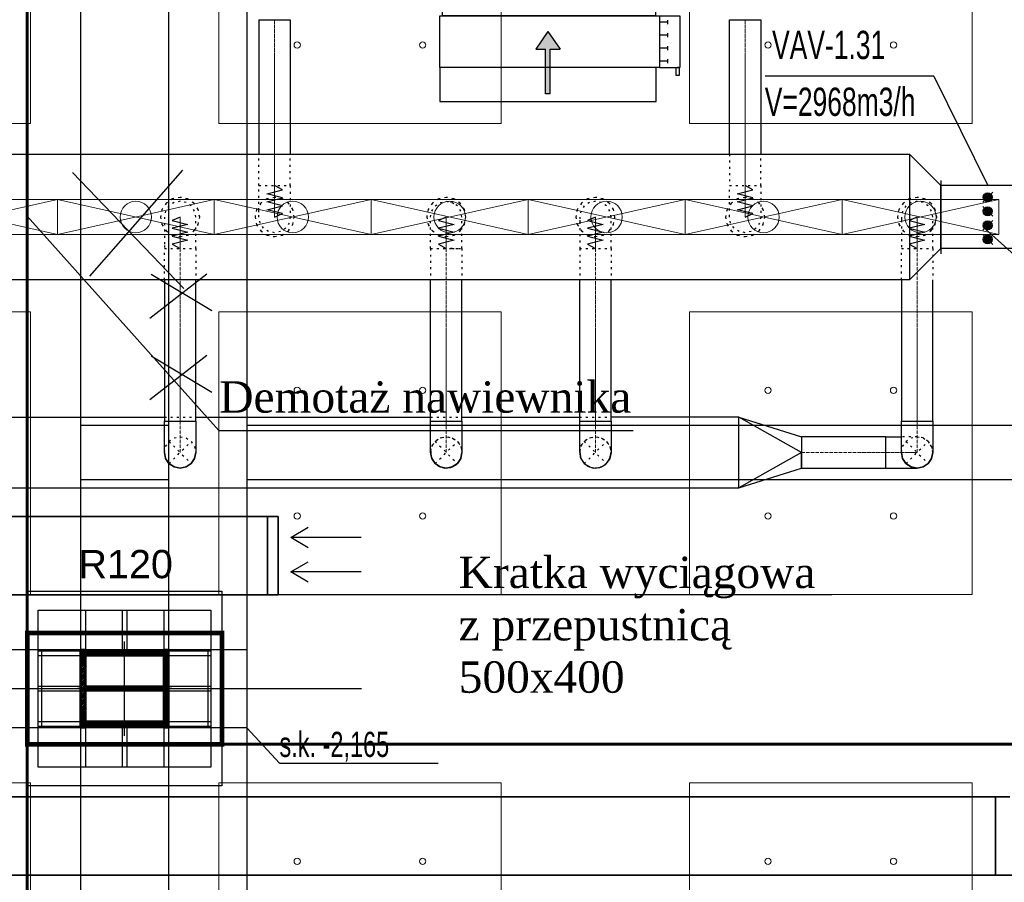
# Model space of a CAD drawing. Header units: centimetres. Extents: x -228435 to 46820, y -89367 to 152985.
# Tile 132 of 256: x -47208 to -40934, y 39766 to 45261. Entities that reach past the tile are written whole.
import ezdxf

# ---------------------------------------------------------------- set-up
doc = ezdxf.new("R2010")
doc.units = ezdxf.units.CM
doc.header["$LTSCALE"] = 50
doc.header["$PDMODE"] = 35
doc.header["$PDSIZE"] = 0.1
for name, pattern in [('CADVENT_CENTERLINE', [9.9, 7.4, -1, 0.5, -1]), ('CADVENT_HIDDEN', [0.8, 0.25, -0.55]), ('Kondygnacja  -0_5$0$HIDDEN', [9.525, 6.35, -3.175]), ('Kondygnacja  -0_5$0$HIDDEN2', [4.7625, 3.175, -1.5875]), ('Osie rzutów$0$DASHDOT2', [12.7, 6.35, -3.175, 0, -3.175])]:
    doc.linetypes.add(name, pattern=pattern)
doc.layers.get('0').update_dxf_attribs({"color": 8})
doc.layers.get('DEFPOINTS').update_dxf_attribs({"color": 8})
for name, color, linetype in [('01-103-Went PP_poziom-0_5$0$L_Nawiew', 250, 'Continuous'), ('bgde-nawiewDETAILS', 1, 'Continuous'), ('bgde-nawiewEXP', 250, 'Continuous'), ('bgde-nawiewHIDDEN', 250, 'Continuous'), ('bgde-wywiewSOL', 5, 'Continuous'), ('bgde_redukcja', 250, 'Continuous'), ('bgde_VAV', 7, 'Continuous'), ('IS_zmiany 2024', 3, 'Continuous'), ('Kondygnacja  -0_5$0$ARCH_GK', 8, 'Continuous'), ('Kondygnacja  -0_5$0$ARCH_INFO_ODPORNOŚĆ OGNIOWA', 8, 'Continuous'), ('Kondygnacja  -0_5$0$ARCH_KONSTR_POWYŻEJ RZUTU', 8, 'Kondygnacja  -0_5$0$HIDDEN'), ('Kondygnacja  -0_5$0$ARCH_KONSTR_POWYŻEJ RZUTU_IST', 8, 'Kondygnacja  -0_5$0$HIDDEN2'), ('Kondygnacja  -0_5$0$ARCH_KONSTRUKCJA_NIEWIDOCZNA', 8, 'Continuous'), ('Kondygnacja  -0_5$0$ARCH_OKŁADZINA', 8, 'Continuous'), ('Kondygnacja  -0_5$0$ARCH_SŁUPY', 8, 'Continuous'), ('Osie rzutów$0$ARCH_INFO_OSIE_IST', 8, 'Osie rzutów$0$DASHDOT2'), ('Osie rzutów$0$ARCH_INFO_OSIE_OPISY_IST', 8, 'Continuous')]:
    doc.layers.add(name, color=color, linetype=linetype)
for name, color, linetype, lineweight in [('bgde-nawiewCEN', 7, 'Continuous', 13), ('bgde_nawiewnik', 11, 'Continuous', 5), ('Kondygnacja  -0_5$0$ARCH_INFO_WYMIARY', 8, 'Continuous', 9), ('SU Lampy kwadratowe  -05$0$ARCH_SUFITY_PODWIESZANE', 8, 'Continuous', 9)]:
    doc.layers.add(name, color=color, linetype=linetype, lineweight=lineweight)
doc.styles.add('Kondygnacja  -0_5$0$Arial', font='ARIAL.TTF')
doc.styles.add('Kondygnacja  -0_5$0$BIKTS', font='bikromsw.shx', dxfattribs={"width": 0.8})
doc.styles.add('Kondygnacja  -0_5$0$Romans', font='Romans.shx', dxfattribs={"width": 0.7})
doc.dimstyles.new('Kondygnacja  -0_5$0$Wymiary 1-100', dxfattribs={"dimtxt": 12, "dimasz": 10, "dimexe": 5, "dimexo": 0, "dimgap": 4, "dimtad": 1, "dimrnd": 0.5, "dimzin": 12, "dimdsep": 46, "dimtxsty": 'Kondygnacja  -0_5$0$Romans', "dimblk": 'Kondygnacja  -0_5$0$_Oblique', "dimcen": 10, "dimdle": 10, "dimclrt": 55, "dimazin": 0, "dimtfac": 1, "dimtmove": 1, "dimatfit": 3, "dimfxl": 8, "dimfxlon": 1, "dimtolj": 1, "dimtzin": 0, "dimarcsym": 0})
pattern_1 = [(45, (-1133.3117, -3177.9858), (-0.6735192, 0.6735192), [])]

# ---------------------------------------------------------------- blocks, each defined once
blk = doc.blocks.new('Osie rzutów')
at = {"layer": 'Osie rzutów$0$ARCH_INFO_OSIE_IST', "ltscale": 10}
for p, q in [((7460, 12510), (7460, 4623.26)), ((7460, 8570), (7460, 8630)), ((4436.04, 8600), (15156.54, 8600)), ((7490, 8600), (7430, 8600))]:
    blk.add_line(p, q, dxfattribs=at)
blk = doc.blocks.new('SU Lampy kwadratowe  -05$0$moduł sufitu')
at = {"layer": 'SU Lampy kwadratowe  -05$0$ARCH_SUFITY_PODWIESZANE'}
for points in [[(60, -60), (240, -60), (240, -240), (60, -240)], [(360, -60), (540, -60), (540, -240), (360, -240)], [(60, -360), (240, -360), (240, -540), (60, -540)], [(360, -360), (540, -360), (540, -540), (360, -540)]]:
    blk.add_lwpolyline(points, close=True, dxfattribs=at)
for centre in [(110, -110), (190, -110), (410, -110), (490, -110), (110, -190), (190, -190), (410, -190), (490, -190), (110, -410), (190, -410), (410, -410), (490, -410), (110, -490), (190, -490), (410, -490), (490, -490)]:
    blk.add_circle(centre, 2, dxfattribs=at)
blk = doc.blocks.new('SU Lampy kwadratowe  -05')
at = {"layer": 'SU Lampy kwadratowe  -05$0$ARCH_SUFITY_PODWIESZANE'}
for p in [(6860, 9200), (7460, 9200), (6860, 8600), (7460, 8600)]:
    blk.add_blockref('SU Lampy kwadratowe  -05$0$moduł sufitu', p, dxfattribs=at)
blk = doc.blocks.new('Kondygnacja  -0_5$0$_Oblique')
at = {"color": 0, "linetype": 'ByBlock', "lineweight": -2}
blk.add_line((-0.5, -0.5), (0.5, 0.5), dxfattribs=at)
blk = doc.blocks.new('*D148')
at = {"layer": 'DEFPOINTS', "color": 0}
for p in [(-59190, 47690), (5862.4, 47690), (6190, 43700)]:
    blk.add_point(p, dxfattribs=at)
at = {"layer": 'Kondygnacja  -0_5$0$ARCH_INFO_WYMIARY', "color": 0, "lineweight": -2}
for p, q in [((5854.4, 47690), (5867.4, 47690)), ((5862.4, 43690), (5862.4, 47700)), ((5870.4, 43700), (5857.4, 43700))]:
    blk.add_line(p, q, dxfattribs=at)
at = {"layer": 'Kondygnacja  -0_5$0$ARCH_INFO_WYMIARY', "color": 0, "lineweight": -2, "xscale": 10, "yscale": 10, "zscale": 10}
for p, rotation in [((5862.4, 47690), 90), ((5862.4, 43700), 270)]:
    blk.add_blockref('Kondygnacja  -0_5$0$_Oblique', p, dxfattribs=dict(at, rotation=rotation))
at = {"layer": 'Kondygnacja  -0_5$0$ARCH_INFO_WYMIARY', "color": 55, "insert": (5852.4, 45695), "char_height": 12, "attachment_point": 5, "rotation": 90, "style": 'Kondygnacja  -0_5$0$Romans'}
blk.add_mtext('\\A1;3990', dxfattribs=at)
blk = doc.blocks.new('Kondygnacja  -0_5$0$słup_prostokąt')
at = {"layer": 'Kondygnacja  -0_5$0$ARCH_SŁUPY', "lineweight": 40}
h = blk.add_hatch(dxfattribs=at)
h.set_pattern_fill('ANSI31', color=256, scale=0.3, style=0)
h.set_pattern_definition(pattern_1)
h.paths.add_polyline_path([(36, 34), (39, 34), (39, 84), (36, 84)])
h = blk.add_hatch(dxfattribs=at)
h.set_pattern_fill('ANSI31', color=256, scale=0.3, style=0)
h.set_pattern_definition(pattern_1)
h.paths.add_polyline_path([(89, 80), (89, 83), (39, 83), (39, 80)])
h = blk.add_hatch(dxfattribs=at)
h.set_pattern_fill('ANSI31', color=256, scale=0.3, style=0)
h.set_pattern_definition(pattern_1)
h.paths.add_polyline_path([(89, 34), (92, 34), (92, 84), (89, 84)])
h = blk.add_hatch(dxfattribs=at)
h.set_pattern_fill('ANSI31', color=256, scale=0.3, style=0)
h.set_pattern_definition(pattern_1)
h.paths.add_polyline_path([(89, 57.5), (89, 60.5), (39, 60.5), (39, 57.5)])
h = blk.add_hatch(dxfattribs=at)
h.set_pattern_fill('ANSI31', color=256, scale=0.3, style=0)
h.set_pattern_definition(pattern_1)
h.paths.add_polyline_path([(89, 35), (89, 38), (39, 38), (39, 35)])
at = {"layer": 'Kondygnacja  -0_5$0$ARCH_KONSTRUKCJA_NIEWIDOCZNA'}
blk.add_lwpolyline([(119, 109), (119, 9), (9, 9), (9, 109)], close=True, dxfattribs=at)
for points in [[(36, 109), (36, 84)], [(39, 109), (39, 84)], [(62.5, 109), (62.5, 83)], [(65.5, 109), (65.5, 83)], [(89, 109), (89, 84)], [(92, 109), (92, 84)], [(9, 83), (36, 83)], [(92, 83), (119, 83)], [(9, 80), (36, 80)], [(92, 80), (119, 80)], [(9, 60.5), (36, 60.5)], [(9, 57.5), (36, 57.5)], [(92, 60.5), (119, 60.5)], [(92, 57.5), (119, 57.5)], [(9, 38), (36, 38)], [(92, 38), (119, 38)], [(9, 35), (36, 35)], [(36, 34), (36, 9)], [(39, 34), (39, 9)], [(62.5, 35), (62.5, 9)], [(65.49, 35), (65.49, 9)], [(89, 34), (89, 9)], [(92, 35), (119, 35)], [(92, 34), (92, 9)]]:
    blk.add_lwpolyline(points, dxfattribs=at)
at = {"layer": 'Kondygnacja  -0_5$0$ARCH_OKŁADZINA'}
blk.add_lwpolyline([(2, 121), (126, 121), (126, -3), (2, -3)], close=True, dxfattribs=at)
at = {"layer": 'Kondygnacja  -0_5$0$ARCH_SŁUPY', "lineweight": 40}
for p, q in [((39, 60.5), (89, 60.5)), ((89, 57.5), (39, 57.5))]:
    blk.add_line(p, q, dxfattribs=at)
at = {"layer": 'Kondygnacja  -0_5$0$ARCH_SŁUPY', "lineweight": 30, "const_width": 3}
blk.add_lwpolyline([(2, 94.5), (126, 94.5), (126, 23.5), (2, 23.5)], close=True, dxfattribs=at)
at = {"layer": 'Kondygnacja  -0_5$0$ARCH_SŁUPY', "lineweight": 40}
for points in [[(36, 84), (39, 84), (39, 34), (36, 34)], [(89, 84), (92, 84), (92, 34), (89, 34)]]:
    blk.add_lwpolyline(points, close=True, dxfattribs=at)
for points in [[(89, 83), (39, 83)], [(39, 80), (89, 80)], [(89, 38), (39, 38)], [(39, 35), (89, 35)]]:
    blk.add_lwpolyline(points, dxfattribs=at)
blk = doc.blocks.new('Kondygnacja  -0_5$0$konstrukcja istniejąca -0.5')
at = {"layer": 'Kondygnacja  -0_5$0$ARCH_KONSTR_POWYŻEJ RZUTU_IST', "ltscale": 10}
for p, q in [((7432, 9775), (7432, 8625)), ((7432, 8575), (7432, 7425))]:
    blk.add_line(p, q, dxfattribs=at)
for points in [[(7488, 9775), (7488, 8625)], [(7538, 9775), (7538, 8625)], [(7538, 8575), (7382, 8575), (7382, 8625), (7538, 8625), (7538, 8575)], [(7488, 8575), (7488, 7425)], [(7538, 8575), (7538, 7425)]]:
    blk.add_lwpolyline(points, dxfattribs=at)
at = {"layer": 'Kondygnacja  -0_5$0$ARCH_KONSTR_POWYŻEJ RZUTU_IST', "ltscale": 10, "elevation": 0}
for points in [[(7432, 8767.89), (7488, 8767.89)], [(7538, 8767.89), (8582, 8767.89)], [(7488, 8732.89), (7432, 8732.89)], [(8582, 8732.89), (7538, 8732.89)], [(7407, 8625), (7407, 8575)], [(7513, 8625), (7513, 8575)]]:
    blk.add_lwpolyline(points, dxfattribs=at)
at = {"layer": 'Kondygnacja  -0_5$0$ARCH_KONSTR_POWYŻEJ RZUTU_IST'}
blk.add_lwpolyline([(7538, 8575), (7558.68, 8552.53), (7659.84, 8552.53)], dxfattribs=at)
at = {"layer": 'Kondygnacja  -0_5$0$ARCH_KONSTR_POWYŻEJ RZUTU_IST', "style": 'Kondygnacja  -0_5$0$BIKTS', "width": 0.7}
blk.add_text('s.k. -2,165', height=16, dxfattribs=at).set_placement((7558.68, 8556.46))
blk = doc.blocks.new('blok')
at = {"layer": 'bgde_VAV', "color": 3, "linetype": 'Continuous', "lineweight": -2}
for p, q in [((-54400.4, 33775), (-54434.2, 33775)), ((-53950.4, 33775), (-54400.4, 33775)), ((-53966.7, 33775), (-54000.4, 33775)), ((-54434.2, 33225), (-54400.4, 33225)), ((-54400.4, 33225), (-54000.4, 33225)), ((-54000.4, 33225), (-53966.7, 33225))]:
    blk.add_line(p, q, dxfattribs=at)
at = {"layer": 'bgde_VAV', "color": 3, "linetype": 'ByBlock', "lineweight": -2}
for p, q in [((-54400.4, 33775), (-54400.4, 33225)), ((-54000.4, 33775), (-54000.4, 33225))]:
    blk.add_line(p, q, dxfattribs=at)
at = {"layer": 'bgde_VAV', "color": 3, "linetype": 'Continuous', "lineweight": -3}
for p, q in [((-54294.7, 33492.5), (-54357.9, 33555.7)), ((-54326.3, 33524.1), (-54354.9, 33524.1)), ((-54326.3, 33524.1), (-54353.5, 33533)), ((-54326.3, 33524.1), (-54353.5, 33515.3)), ((-54326.3, 33524.1), (-54349.5, 33540.9)), ((-54326.3, 33524.1), (-54349.5, 33507.3)), ((-54326.3, 33524.1), (-54343.1, 33547.3)), ((-54326.3, 33524.1), (-54343.1, 33501)), ((-54326.3, 33524.1), (-54335.1, 33551.3)), ((-54326.3, 33524.1), (-54335.1, 33496.9)), ((-54326.3, 33524.1), (-54326.3, 33552.7)), ((-54326.3, 33524.1), (-54317.5, 33551.3)), ((-54326.3, 33524.1), (-54309.5, 33547.3)), ((-54326.3, 33524.1), (-54303.2, 33540.9)), ((-54326.3, 33524.1), (-54299.1, 33533)), ((-54326.3, 33524.1), (-54299.1, 33515.3)), ((-54326.3, 33524.1), (-54303.2, 33507.3)), ((-54326.3, 33524.1), (-54309.5, 33501)), ((-54326.3, 33524.1), (-54317.5, 33496.9)), ((-54326.3, 33524.1), (-54326.3, 33495.5)), ((-54326.3, 33524.1), (-54297.7, 33524.1)), ((-54205.3, 33555.7), (-54268.5, 33492.5)), ((-54236.9, 33524.1), (-54265.5, 33524.1)), ((-54236.9, 33524.1), (-54264.1, 33533)), ((-54236.9, 33524.1), (-54264.1, 33515.3)), ((-54236.9, 33524.1), (-54260, 33540.9)), ((-54236.9, 33524.1), (-54260, 33507.3)), ((-54236.9, 33524.1), (-54253.7, 33547.3)), ((-54236.9, 33524.1), (-54253.7, 33501)), ((-54236.9, 33524.1), (-54245.7, 33551.3)), ((-54236.9, 33524.1), (-54245.7, 33496.9)), ((-54236.9, 33524.1), (-54236.9, 33552.7)), ((-54236.9, 33524.1), (-54228.1, 33551.3)), ((-54236.9, 33524.1), (-54220.1, 33547.3)), ((-54236.9, 33524.1), (-54213.8, 33540.9)), ((-54236.9, 33524.1), (-54209.7, 33533)), ((-54236.9, 33524.1), (-54209.7, 33515.3)), ((-54236.9, 33524.1), (-54213.8, 33507.3)), ((-54236.9, 33524.1), (-54220.1, 33501)), ((-54236.9, 33524.1), (-54228.1, 33496.9)), ((-54236.9, 33524.1), (-54236.9, 33495.5)), ((-54236.9, 33524.1), (-54208.3, 33524.1)), ((-54115.9, 33492.5), (-54179.1, 33555.7)), ((-54147.5, 33524.1), (-54176.1, 33524.1)), ((-54147.5, 33524.1), (-54174.7, 33533)), ((-54147.5, 33524.1), (-54174.7, 33515.3)), ((-54147.5, 33524.1), (-54170.6, 33540.9)), ((-54147.5, 33524.1), (-54170.6, 33507.3)), ((-54147.5, 33524.1), (-54164.3, 33547.3)), ((-54147.5, 33524.1), (-54164.3, 33501)), ((-54147.5, 33524.1), (-54156.3, 33551.3)), ((-54147.5, 33524.1), (-54156.3, 33496.9)), ((-54147.5, 33524.1), (-54147.5, 33552.7)), ((-54147.5, 33524.1), (-54138.7, 33551.3)), ((-54147.5, 33524.1), (-54130.7, 33547.3)), ((-54147.5, 33524.1), (-54124.3, 33540.9)), ((-54147.5, 33524.1), (-54120.3, 33533)), ((-54147.5, 33524.1), (-54120.3, 33515.3)), ((-54147.5, 33524.1), (-54124.3, 33507.3)), ((-54147.5, 33524.1), (-54130.7, 33501)), ((-54147.5, 33524.1), (-54138.7, 33496.9)), ((-54147.5, 33524.1), (-54147.5, 33495.5)), ((-54147.5, 33524.1), (-54118.9, 33524.1)), ((-54026.5, 33555.7), (-54089.7, 33492.5)), ((-54058.1, 33524.1), (-54086.7, 33524.1)), ((-54058.1, 33524.1), (-54085.3, 33533)), ((-54058.1, 33524.1), (-54085.3, 33515.3)), ((-54058.1, 33524.1), (-54081.2, 33540.9)), ((-54058.1, 33524.1), (-54081.2, 33507.3)), ((-54058.1, 33524.1), (-54074.9, 33547.3)), ((-54058.1, 33524.1), (-54074.9, 33501)), ((-54058.1, 33524.1), (-54066.9, 33551.3)), ((-54058.1, 33524.1), (-54066.9, 33496.9)), ((-54058.1, 33524.1), (-54058.1, 33552.7)), ((-54058.1, 33524.1), (-54049.2, 33551.3)), ((-54058.1, 33524.1), (-54041.3, 33547.3)), ((-54058.1, 33524.1), (-54034.9, 33540.9)), ((-54058.1, 33524.1), (-54030.9, 33533)), ((-54058.1, 33524.1), (-54030.9, 33515.3)), ((-54058.1, 33524.1), (-54034.9, 33507.3)), ((-54058.1, 33524.1), (-54041.3, 33501)), ((-54058.1, 33524.1), (-54049.2, 33496.9)), ((-54058.1, 33524.1), (-54058.1, 33495.5)), ((-54058.1, 33524.1), (-54029.5, 33524.1))]:
    blk.add_line(p, q, dxfattribs=at)
for centre in [(-54326.3, 33524.1), (-54236.9, 33524.1), (-54147.5, 33524.1), (-54058.1, 33524.1)]:
    blk.add_ellipse(centre, major_axis=(0, 28.6), ratio=1, start_param=-1.570796, end_param=4.712389, dxfattribs=at)
blk = doc.blocks.new('A$C066D7839')
at = {"layer": 'bgde_nawiewnik'}
for p, q in [((-50, -11.15), (-50, 11.15)), ((-50, 11.15), (50, 11.15)), ((-50, -11.15), (50, 11.15)), ((50, -11.15), (-50, 11.15)), ((50, 11.15), (50, -11.15)), ((50, -11.15), (-50, -11.15))]:
    blk.add_line(p, q, dxfattribs=at)
blk.add_circle((0, 0), 10, dxfattribs=at)
blk = doc.blocks.new('A$C5B3E7367')
at = {"layer": '01-103-Went PP_poziom-0_5$0$L_Nawiew'}
h = blk.add_hatch(color=256, dxfattribs=at)
h.paths.add_polyline_path([(215, 704), (215, 674), (331.7, 674), (331.7, 612.1), (445.9, 689), (331.7, 765.9), (331.7, 704)])
h.paths.add_polyline_path([(48.3, 704), (48.3, 674), (215, 674), (215, 704)])
for p, q in [((215, 1525), (165, 1525)), ((165, 1525), (165, 1505)), ((215, 1400), (215, 1530)), ((545, 1530), (215, 1530)), ((215, 1530), (215, 1515)), ((545, 1400), (545, 1530)), ((165, 1505), (215, 1505)), ((243.8, 1452), (268.8, 1452)), ((256.2, 1452), (256.2, 1400)), ((326.2, 1452), (351.2, 1452)), ((338.8, 1452), (338.8, 1400)), ((408.8, 1452), (433.8, 1452)), ((421.2, 1452), (421.2, 1400)), ((491.2, 1452), (516.2, 1452)), ((503.8, 1452), (503.8, 1400)), ((545, 1400), (215, 1400)), ((215, 1400), (215, 1378)), ((545, 0), (545, 1400)), ((0, 1378), (215, 1378)), ((0, 0), (0, 1378)), ((215, 1378), (215, 0)), ((445.9, 689), (331.7, 765.9)), ((331.7, 704), (331.7, 765.9)), ((48.3, 704), (331.7, 704)), ((48.3, 704), (48.3, 674)), ((48.3, 674), (331.7, 674)), ((445.9, 689), (331.7, 612.1)), ((331.7, 612.1), (331.7, 674)), ((215, 0), (0, 0)), ((215, 0), (545, 0))]:
    blk.add_line(p, q, dxfattribs=at)
blk = doc.blocks.new('A$C53CA46B8')
at = {"layer": 'bgde-wywiewSOL'}
for p, q in [((112.9, 511.1), (-162.1, 511.1)), ((-137.1, 481.1), (-137.1, 511.1)), ((87.9, 481.1), (87.9, 511.1)), ((200.4, 481.1), (-249.6, 481.1)), ((-249.6, 481.1), (-249.6, -878.9)), ((200.4, 481.1), (200.4, -878.9)), ((200.4, -878.9), (-249.6, -878.9)), ((112.9, -908.9), (-162.1, -908.9)), ((-137.1, -878.9), (-137.1, -908.9)), ((87.9, -878.9), (87.9, -908.9))]:
    blk.add_line(p, q, dxfattribs=at)
at = {"layer": '01-103-Went PP_poziom-0_5$0$L_Nawiew'}
blk.add_blockref('A$C5B3E7367', (-794.6, -893.9), dxfattribs=at)

msp = doc.modelspace()

# ---------------------------------------------------------------- linework, layer by layer
at = {"layer": 'bgde-nawiewCEN', "linetype": 'CADVENT_CENTERLINE', "ltscale": 0.06}
for p, q in [((-45583.864, 45260.826), (-45583.864, 44203.959)), ((-42585.602, 45260.826), (-42585.602, 44203.959)), ((-45583.864, 44203.959), (-45583.864, 44185.263)), ((-45583.864, 44185.263), (-45583.864, 44134.152)), ((-42585.602, 44203.959), (-42585.602, 44185.263)), ((-42585.602, 44185.263), (-42585.602, 44134.152)), ((-45583.864, 44134.152), (-45583.864, 44106.359)), ((-42585.602, 44134.152), (-42585.602, 44106.359)), ((-45583.864, 44106.359), (-45583.864, 44082.833)), ((-45583.864, 44082.833), (-45583.864, 44063.218)), ((-45583.864, 44063.218), (-45583.864, 44047.159)), ((-45583.864, 44047.159), (-45583.864, 44034.3)), ((-42585.602, 44106.359), (-42585.602, 44082.833)), ((-42585.602, 44082.833), (-42585.602, 44063.218)), ((-42585.602, 44063.218), (-42585.602, 44047.159)), ((-42585.602, 44047.159), (-42585.602, 44034.3)), ((-46186.383, 44003.485), (-46186.383, 44003.959)), ((-46186.383, 44002.359), (-46186.383, 44003.485)), ((-46186.383, 44000.166), (-46186.383, 44002.359)), ((-46186.383, 43996.552), (-46186.383, 44000.166)), ((-46186.383, 43991.159), (-46186.383, 43996.552)), ((-46186.383, 43983.633), (-46186.383, 43991.159)), ((-46186.383, 43973.618), (-46186.383, 43983.633)), ((-45583.864, 44034.3), (-45583.864, 44024.285)), ((-45583.864, 44024.285), (-45583.864, 44016.759)), ((-45583.864, 44016.759), (-45583.864, 44011.366)), ((-45583.864, 44011.366), (-45583.864, 44007.752)), ((-45583.864, 44007.752), (-45583.864, 44005.559)), ((-45583.864, 44005.559), (-45583.864, 44004.433)), ((-45583.864, 44004.433), (-45583.864, 44003.959)), ((-44490.031, 44003.485), (-44490.031, 44003.959)), ((-44490.031, 44002.359), (-44490.031, 44003.485)), ((-44490.031, 44000.166), (-44490.031, 44002.359)), ((-44490.031, 43996.552), (-44490.031, 44000.166)), ((-44490.031, 43991.159), (-44490.031, 43996.552)), ((-44490.031, 43983.633), (-44490.031, 43991.159)), ((-44490.031, 43973.618), (-44490.031, 43983.633)), ((-43540.031, 44003.485), (-43540.031, 44003.959)), ((-43540.031, 44002.359), (-43540.031, 44003.485)), ((-43540.031, 44000.166), (-43540.031, 44002.359)), ((-43540.031, 43996.552), (-43540.031, 44000.166)), ((-43540.031, 43991.159), (-43540.031, 43996.552)), ((-43540.031, 43983.633), (-43540.031, 43991.159)), ((-43540.031, 43973.618), (-43540.031, 43983.633)), ((-42585.602, 44034.3), (-42585.602, 44024.285)), ((-42585.602, 44024.285), (-42585.602, 44016.759)), ((-42585.602, 44016.759), (-42585.602, 44011.366)), ((-42585.602, 44011.366), (-42585.602, 44007.752)), ((-42585.602, 44007.752), (-42585.602, 44005.559)), ((-42585.602, 44005.559), (-42585.602, 44004.433)), ((-42585.602, 44004.433), (-42585.602, 44003.959)), ((-41490.031, 44003.485), (-41490.031, 44003.959)), ((-41490.031, 44002.359), (-41490.031, 44003.485)), ((-41490.031, 44000.166), (-41490.031, 44002.359)), ((-41490.031, 43996.552), (-41490.031, 44000.166)), ((-41490.031, 43991.159), (-41490.031, 43996.552)), ((-41490.031, 43983.633), (-41490.031, 43991.159)), ((-41490.031, 43973.618), (-41490.031, 43983.633)), ((-46186.383, 43960.759), (-46186.383, 43973.618)), ((-46186.383, 43944.7), (-46186.383, 43960.759)), ((-46186.383, 43925.085), (-46186.383, 43944.7)), ((-46186.383, 43901.559), (-46186.383, 43925.085)), ((-44490.031, 43960.759), (-44490.031, 43973.618)), ((-44490.031, 43944.7), (-44490.031, 43960.759)), ((-44490.031, 43925.085), (-44490.031, 43944.7)), ((-44490.031, 43901.559), (-44490.031, 43925.085)), ((-43540.031, 43960.759), (-43540.031, 43973.618)), ((-43540.031, 43944.7), (-43540.031, 43960.759)), ((-43540.031, 43925.085), (-43540.031, 43944.7)), ((-43540.031, 43901.559), (-43540.031, 43925.085)), ((-41490.031, 43960.759), (-41490.031, 43973.618)), ((-41490.031, 43944.7), (-41490.031, 43960.759)), ((-41490.031, 43925.085), (-41490.031, 43944.7)), ((-41490.031, 43901.559), (-41490.031, 43925.085)), ((-46186.383, 43873.766), (-46186.383, 43901.559)), ((-46186.383, 43822.655), (-46186.383, 43873.766)), ((-44490.031, 43873.766), (-44490.031, 43901.559)), ((-44490.031, 43822.655), (-44490.031, 43873.766)), ((-43540.031, 43873.766), (-43540.031, 43901.559)), ((-43540.031, 43822.655), (-43540.031, 43873.766)), ((-41490.031, 43873.766), (-41490.031, 43901.559)), ((-41490.031, 43822.655), (-41490.031, 43873.766)), ((-46186.383, 43803.959), (-46186.383, 43822.655)), ((-46186.383, 43803.959), (-46186.383, 42704.048)), ((-44490.031, 43803.959), (-44490.031, 43822.655)), ((-44490.031, 43803.959), (-44490.031, 42704.048)), ((-43540.031, 43803.959), (-43540.031, 43822.655)), ((-43540.031, 43803.959), (-43540.031, 42704.048)), ((-41490.031, 43803.959), (-41490.031, 43822.655)), ((-41490.031, 43803.959), (-41490.031, 42704.048)), ((-46186.383, 42704.048), (-46186.383, 42504.048)), ((-44490.031, 42704.048), (-44490.031, 42504.048)), ((-43540.031, 42704.048), (-43540.031, 42504.048)), ((-41490.031, 42704.048), (-41490.031, 42504.048)), ((-42226.9, 42504.048), (-41690.031, 42504.048)), ((-41690.031, 42504.048), (-41490.031, 42504.048))]:
    msp.add_line(p, q, dxfattribs=at)
at = {"layer": 'bgde-nawiewDETAILS', "linetype": 'CADVENT_HIDDEN'}
for p, q in [((-46257.094, 42433.337), (-46115.673, 42574.759)), ((-46257.094, 42574.759), (-46115.673, 42433.337)), ((-44560.742, 42433.337), (-44419.321, 42574.759)), ((-44560.742, 42574.759), (-44419.321, 42433.337)), ((-43610.742, 42433.337), (-43469.321, 42574.759)), ((-43610.742, 42574.759), (-43469.321, 42433.337)), ((-41560.742, 42433.337), (-41419.321, 42574.759)), ((-41560.742, 42574.759), (-41419.321, 42433.337))]:
    msp.add_line(p, q, dxfattribs=at)
at = {"layer": 'bgde-nawiewEXP', "linetype": 'Continuous'}
for points in [[(-45683.864, 45260.826), (-45683.864, 44403.774)], [(-45683.864, 45260.826), (-45483.864, 45260.826), (-45483.864, 44403.774)], [(-42685.602, 44403.774), (-42685.602, 45260.826), (-42485.602, 45260.826), (-42485.602, 44403.774)], [(-41538.801, 43603.774), (-51978.018, 43603.774), (-51978.018, 44403.774), (-41538.801, 44403.774)], [(-46286.383, 43603.774), (-46286.383, 42704.048), (-46086.383, 42704.048), (-46086.383, 43603.774)], [(-44590.031, 42704.048), (-44390.031, 42704.048), (-44390.031, 43603.774)], [(-44590.031, 42704.048), (-44590.031, 43603.774)], [(-43640.031, 42704.048), (-43440.031, 42704.048), (-43440.031, 43603.774)], [(-43640.031, 42704.048), (-43640.031, 43603.774)], [(-41590.031, 43603.774), (-41590.031, 42704.048), (-41390.031, 42704.048), (-41390.031, 43603.774)], [(-51989.989, 42304.048), (-51989.989, 42704.048), (-51789.989, 42729.048), (-51789.989, 42279.048), (-42626.9, 42279.048), (-42626.9, 42729.048), (-42226.9, 42604.048), (-42226.9, 42504.048), (-42626.9, 42729.048), (-43440.031, 42729.048)], [(-48490.031, 42729.048), (-46286.383, 42729.048)], [(-46086.383, 42729.048), (-44590.031, 42729.048)], [(-44390.031, 42729.048), (-43640.031, 42729.048)], [(-43640.031, 42504.048), (-43640.031, 42704.048), (-43440.031, 42704.048), (-43440.031, 42504.048), (-43447.643, 42465.78), (-43452.039, 42459.201)], [(-41690.031, 42404.048), (-41490.031, 42404.048), (-41528.3, 42411.66), (-41560.742, 42433.337), (-41582.419, 42465.78), (-41590.031, 42504.048), (-41590.031, 42704.048), (-41390.031, 42704.048), (-41390.031, 42504.048), (-41397.643, 42465.78), (-41419.321, 42433.337), (-41451.763, 42411.66), (-41490.031, 42404.048), (-41528.3, 42411.66), (-41560.742, 42433.337), (-41582.419, 42465.78), (-41590.031, 42504.048), (-41582.419, 42465.78), (-41560.742, 42433.337), (-41528.3, 42411.66), (-41490.031, 42404.048), (-41451.763, 42411.66), (-41419.321, 42433.337), (-41397.643, 42465.78), (-41390.031, 42504.048), (-41397.643, 42465.78), (-41419.321, 42433.337), (-41451.763, 42411.66), (-41490.031, 42404.048)], [(-41690.031, 42404.048), (-41690.031, 42604.048), (-41590.031, 42604.048)], [(-46286.383, 42504.048), (-46278.772, 42465.783)], [(-46286.383, 42504.046), (-46278.772, 42465.781), (-46257.095, 42433.339), (-46257.094, 42433.338)], [(-46115.672, 42433.339), (-46093.996, 42465.778), (-46086.383, 42504.046), (-46086.384, 42504.047)], [(-46093.996, 42465.779), (-46093.995, 42465.78), (-46086.383, 42504.048)], [(-44590.031, 42504.048), (-44585.453, 42481.032)], [(-44588.076, 42499.328), (-44586.003, 42475.953), (-44567.946, 42441.364), (-44562.008, 42436.393)], [(-44417.365, 42438.058), (-44402.302, 42456.052), (-44390.613, 42493.278), (-44391.297, 42500.992)], [(-44401.946, 42459.34), (-44397.643, 42465.78), (-44390.031, 42504.048)], [(-43640.031, 42504.048), (-43635.501, 42481.272)], [(-43640.031, 42504.048), (-43632.419, 42465.78), (-43633.963, 42473.54)], [(-43638.065, 42499.302), (-43636.065, 42476.165), (-43618.085, 42441.537), (-43612.029, 42436.445)], [(-43501.763, 42411.66), (-43469.321, 42433.337), (-43447.643, 42465.78), (-43440.031, 42504.048)], [(-43467.355, 42438.084), (-43452.409, 42455.858), (-43440.637, 42493.058), (-43441.318, 42500.941)], [(-46278.772, 42465.781), (-46278.771, 42465.78), (-46257.094, 42433.337), (-46224.655, 42411.662)], [(-46257.092, 42433.337), (-46224.653, 42411.661), (-46186.385, 42404.048), (-46186.384, 42404.048)], [(-46186.382, 42404.049), (-46148.117, 42411.659), (-46115.674, 42433.336), (-46115.673, 42433.337)], [(-46148.116, 42411.66), (-46148.115, 42411.66), (-46115.673, 42433.337), (-46093.997, 42465.776)], [(-44583.93, 42473.376), (-44582.419, 42465.78), (-44560.742, 42433.337), (-44541.23, 42420.3)], [(-44556.022, 42431.382), (-44538.028, 42416.319), (-44500.802, 42404.63), (-44493.087, 42405.314)], [(-44534.739, 42415.963), (-44528.3, 42411.66), (-44490.031, 42404.048), (-44467.016, 42408.626)], [(-44485.311, 42406.003), (-44461.936, 42408.076), (-44427.348, 42426.133), (-44422.376, 42432.072)], [(-44459.359, 42410.149), (-44451.763, 42411.66), (-44419.321, 42433.337), (-44406.283, 42452.849)], [(-43632.419, 42465.78), (-43610.742, 42433.337), (-43591.433, 42420.436)], [(-43632.419, 42465.78), (-43610.742, 42433.337), (-43578.3, 42411.66), (-43584.879, 42416.056)], [(-43605.996, 42431.371), (-43588.222, 42416.426), (-43551.022, 42404.654), (-43543.139, 42405.335)], [(-43535.285, 42406.014), (-43512.149, 42408.014), (-43477.52, 42425.994), (-43472.428, 42432.05)], [(-43501.763, 42411.66), (-43469.321, 42433.337), (-43456.419, 42452.646)], [(-46224.653, 42411.661), (-46224.652, 42411.66), (-46186.383, 42404.048), (-46148.119, 42411.659)], [(-43578.3, 42411.66), (-43540.031, 42404.048), (-43517.255, 42408.579)], [(-43578.3, 42411.66), (-43540.031, 42404.048), (-43501.763, 42411.66), (-43509.523, 42410.116)]]:
    msp.add_lwpolyline(points, dxfattribs=at)
for points in [[(-41538.801, 43603.774), (-41338.801, 43803.774), (-41338.801, 44203.775), (-41538.801, 44403.774)], [(-46286.383, 42504.048), (-46286.383, 42704.048), (-46086.383, 42704.048), (-46086.383, 42504.048), (-46093.995, 42465.78), (-46115.673, 42433.337), (-46148.115, 42411.66), (-46186.383, 42404.048), (-46224.652, 42411.66), (-46257.094, 42433.337), (-46278.771, 42465.78)], [(-44590.031, 42504.048), (-44590.031, 42704.048), (-44390.031, 42704.048), (-44390.031, 42504.048), (-44397.643, 42465.78), (-44419.321, 42433.337), (-44451.763, 42411.66), (-44490.031, 42404.048), (-44528.3, 42411.66), (-44560.742, 42433.337), (-44582.419, 42465.78)], [(-42226.899, 42433.337), (-42226.899, 42404.048), (-41690.031, 42404.048), (-41690.031, 42604.048), (-42226.899, 42604.048), (-42226.899, 42465.78)], [(-42626.9, 42279.048), (-42226.9, 42404.048), (-42226.9, 42504.048)]]:
    msp.add_lwpolyline(points, close=True, dxfattribs=at)
at = {"layer": 'bgde-nawiewHIDDEN', "linetype": 'CADVENT_HIDDEN'}
for points in [[(-45683.864, 44203.959), (-45483.864, 44203.959), (-45483.864, 44403.774)], [(-45683.864, 44203.959), (-45683.864, 44403.774)], [(-42685.602, 44403.774), (-42685.602, 44203.959), (-42485.602, 44203.959), (-42485.602, 44403.774)], [(-44590.031, 43803.959), (-44590.031, 44003.959), (-44582.419, 44042.227), (-44560.742, 44074.67), (-44528.3, 44096.347), (-44490.031, 44103.959), (-44451.763, 44096.347)], [(-44451.763, 44096.347), (-44490.031, 44103.959)], [(-44451.763, 43803.959), (-44390.031, 43803.959), (-44390.031, 44003.959), (-44397.643, 44042.227), (-44419.321, 44074.67), (-44451.763, 44096.347)], [(-44451.763, 44096.347), (-44419.321, 44074.67)], [(-46286.383, 43603.774), (-46286.383, 43803.959), (-46086.383, 43803.959), (-46086.383, 43603.774)], [(-44590.031, 43803.959), (-44590.031, 43603.774)], [(-44590.031, 43803.959), (-44390.031, 43803.959), (-44390.031, 43603.774)], [(-44590.031, 43803.959), (-44451.763, 43803.959)], [(-44451.763, 43803.959), (-44490.031, 43803.959)], [(-43640.031, 43803.959), (-43640.031, 43603.774)], [(-43640.031, 43803.959), (-43440.031, 43803.959), (-43440.031, 43603.774)], [(-41590.031, 43603.774), (-41590.031, 43803.959), (-41390.031, 43803.959), (-41390.031, 43603.774)], [(-46286.383, 42729.048), (-46086.383, 42729.048)], [(-44590.031, 42729.048), (-44390.031, 42729.048)], [(-43640.031, 42729.048), (-43440.031, 42729.048)], [(-42626.9, 42279.048), (-42626.9, 42729.048)], [(-46286.383, 42504.048), (-46278.771, 42542.316), (-46257.094, 42574.759), (-46224.652, 42596.436), (-46186.383, 42604.048), (-46148.115, 42596.436)], [(-46286.383, 42504.05), (-46278.771, 42542.318), (-46257.093, 42574.76), (-46224.65, 42596.437), (-46186.381, 42604.048), (-46148.113, 42596.435), (-46115.671, 42574.757), (-46093.995, 42542.315), (-46086.384, 42504.047)], [(-44590.031, 42504.048), (-44582.419, 42542.316), (-44560.742, 42574.759), (-44528.3, 42596.436), (-44490.031, 42604.048), (-44451.763, 42596.436), (-44419.321, 42574.759), (-44397.643, 42542.316), (-44390.031, 42504.048)], [(-44589.45, 42514.818), (-44577.76, 42552.044), (-44552.715, 42581.963), (-44518.127, 42600.02), (-44479.261, 42603.466), (-44442.035, 42591.777), (-44412.116, 42566.732), (-44394.059, 42532.143), (-44391.297, 42500.992)], [(-43640.031, 42504.048), (-43632.419, 42542.316), (-43610.742, 42574.759), (-43578.3, 42596.436), (-43540.031, 42604.048), (-43501.763, 42596.436), (-43469.321, 42574.759), (-43447.643, 42542.316), (-43440.031, 42504.048)], [(-43639.426, 42515.038), (-43627.654, 42552.238), (-43602.542, 42582.102), (-43567.914, 42600.082), (-43529.041, 42603.442), (-43491.841, 42591.67), (-43461.978, 42566.559), (-43443.997, 42531.931), (-43441.318, 42500.941)], [(-41590.031, 42504.048), (-41582.419, 42542.316), (-41560.742, 42574.759), (-41528.3, 42596.436), (-41490.031, 42604.048), (-41590.031, 42604.048)], [(-41590.031, 42504.048), (-41582.419, 42542.316), (-41560.742, 42574.759), (-41528.3, 42596.436), (-41490.031, 42604.048), (-41451.763, 42596.436), (-41419.321, 42574.759), (-41397.643, 42542.316), (-41390.031, 42504.048), (-41397.643, 42542.316), (-41419.321, 42574.759), (-41451.763, 42596.436), (-41490.031, 42604.048)], [(-46148.115, 42596.436), (-46115.673, 42574.759), (-46093.995, 42542.316), (-46086.383, 42504.048)], [(-46286.383, 42504.05), (-46286.383, 42504.046)], [(-44589.45, 42514.818), (-44588.076, 42499.328)], [(-44585.453, 42481.032), (-44583.93, 42473.376)], [(-43639.426, 42515.038), (-43638.065, 42499.302)], [(-43635.501, 42481.272), (-43633.963, 42473.54)], [(-46278.772, 42465.783), (-46278.772, 42465.781)], [(-46257.094, 42433.338), (-46257.092, 42433.337)], [(-46115.673, 42433.337), (-46115.672, 42433.339)], [(-46093.997, 42465.776), (-46093.996, 42465.779)], [(-44562.008, 42436.393), (-44556.022, 42431.382)], [(-44541.23, 42420.3), (-44534.739, 42415.963)], [(-44422.376, 42432.072), (-44417.365, 42438.058)], [(-44406.283, 42452.849), (-44401.946, 42459.34)], [(-43612.029, 42436.445), (-43605.996, 42431.371)], [(-43591.433, 42420.436), (-43584.879, 42416.056)], [(-43472.428, 42432.05), (-43467.355, 42438.084)], [(-43456.419, 42452.646), (-43452.039, 42459.201)], [(-46224.655, 42411.662), (-46224.653, 42411.661)], [(-46186.384, 42404.048), (-46186.382, 42404.049)], [(-46148.119, 42411.659), (-46148.116, 42411.66)], [(-44493.087, 42405.314), (-44485.311, 42406.003)], [(-44467.016, 42408.626), (-44459.359, 42410.149)], [(-43543.139, 42405.335), (-43535.285, 42406.014)], [(-43517.255, 42408.579), (-43509.523, 42410.116)]]:
    msp.add_lwpolyline(points, dxfattribs=at)
for points in [[(-45683.864, 44047.159), (-45683.864, 44203.959), (-45483.864, 44203.959), (-45483.864, 44003.959), (-45491.476, 43965.691), (-45513.154, 43933.248), (-45545.596, 43911.571), (-45583.864, 43903.959), (-45622.133, 43911.571), (-45654.575, 43933.248), (-45676.252, 43965.691), (-45683.864, 44003.959), (-45683.864, 44034.3)], [(-42685.602, 44005.559), (-42685.602, 44203.959), (-42485.602, 44203.959), (-42485.602, 44003.959), (-42493.214, 43965.691), (-42514.891, 43933.248), (-42547.333, 43911.571), (-42585.602, 43903.959), (-42623.87, 43911.571), (-42656.312, 43933.248), (-42677.99, 43965.691), (-42685.602, 44003.959), (-42685.602, 44004.433)], [(-46311.383, 44003.959), (-46301.868, 43956.123), (-46274.772, 43915.571), (-46234.219, 43888.474), (-46186.383, 43878.959), (-46138.548, 43888.474), (-46097.995, 43915.571), (-46070.898, 43956.123), (-46061.383, 44003.959), (-46070.898, 44051.794), (-46097.995, 44092.347), (-46138.548, 44119.444), (-46186.383, 44128.959), (-46234.219, 44119.444), (-46274.772, 44092.347), (-46301.868, 44051.794)], [(-46311.383, 44003.959), (-46301.868, 43956.123), (-46274.772, 43915.571), (-46234.219, 43888.474), (-46186.383, 43878.959), (-46138.548, 43888.474), (-46097.995, 43915.571), (-46070.898, 43956.123), (-46061.383, 44003.959), (-46070.898, 44051.794), (-46097.995, 44092.347), (-46138.548, 44119.444), (-46186.383, 44128.959), (-46234.219, 44119.444), (-46274.772, 44092.347), (-46301.868, 44051.794)], [(-45708.864, 44003.959), (-45699.349, 43956.123), (-45672.253, 43915.571), (-45631.7, 43888.474), (-45583.864, 43878.959), (-45536.029, 43888.474), (-45495.476, 43915.571), (-45468.38, 43956.123), (-45458.864, 44003.959), (-45468.38, 44051.794), (-45495.476, 44092.347), (-45536.029, 44119.444), (-45583.864, 44128.959), (-45631.7, 44119.444), (-45672.253, 44092.347), (-45699.349, 44051.794)], [(-45708.864, 44003.959), (-45699.349, 43956.123), (-45672.253, 43915.571), (-45631.7, 43888.474), (-45583.864, 43878.959), (-45536.029, 43888.474), (-45495.476, 43915.571), (-45468.38, 43956.123), (-45458.864, 44003.959), (-45468.38, 44051.794), (-45495.476, 44092.347), (-45536.029, 44119.444), (-45583.864, 44128.959), (-45631.7, 44119.444), (-45672.253, 44092.347), (-45699.349, 44051.794)], [(-44615.031, 44003.959), (-44605.516, 43956.123), (-44578.42, 43915.571), (-44537.867, 43888.474), (-44490.031, 43878.959), (-44442.196, 43888.474), (-44401.643, 43915.571), (-44374.546, 43956.123), (-44365.031, 44003.959), (-44374.546, 44051.794), (-44401.643, 44092.347), (-44442.196, 44119.444), (-44490.031, 44128.959), (-44537.867, 44119.444), (-44578.42, 44092.347), (-44605.516, 44051.794)], [(-44615.031, 44003.959), (-44605.516, 43956.123), (-44578.42, 43915.571), (-44537.867, 43888.474), (-44490.031, 43878.959), (-44442.196, 43888.474), (-44401.643, 43915.571), (-44374.546, 43956.123), (-44365.031, 44003.959), (-44374.546, 44051.794), (-44401.643, 44092.347), (-44442.196, 44119.444), (-44490.031, 44128.959), (-44537.867, 44119.444), (-44578.42, 44092.347), (-44605.516, 44051.794)], [(-43665.031, 44003.959), (-43655.516, 43956.123), (-43628.42, 43915.571), (-43587.867, 43888.474), (-43540.031, 43878.959), (-43492.196, 43888.474), (-43451.643, 43915.571), (-43424.546, 43956.123), (-43415.031, 44003.959), (-43424.546, 44051.794), (-43451.643, 44092.347), (-43492.196, 44119.444), (-43540.031, 44128.959), (-43587.867, 44119.444), (-43628.42, 44092.347), (-43655.516, 44051.794)], [(-43665.031, 44003.959), (-43655.516, 43956.123), (-43628.42, 43915.571), (-43587.867, 43888.474), (-43540.031, 43878.959), (-43492.196, 43888.474), (-43451.643, 43915.571), (-43424.546, 43956.123), (-43415.031, 44003.959), (-43424.546, 44051.794), (-43451.643, 44092.347), (-43492.196, 44119.444), (-43540.031, 44128.959), (-43587.867, 44119.444), (-43628.42, 44092.347), (-43655.516, 44051.794)], [(-42710.602, 44003.959), (-42701.087, 43956.123), (-42673.99, 43915.571), (-42633.437, 43888.474), (-42585.602, 43878.959), (-42537.766, 43888.474), (-42497.213, 43915.571), (-42470.117, 43956.123), (-42460.602, 44003.959), (-42470.117, 44051.794), (-42497.213, 44092.347), (-42537.766, 44119.444), (-42585.602, 44128.959), (-42633.437, 44119.444), (-42673.99, 44092.347), (-42701.087, 44051.794)], [(-42710.602, 44003.959), (-42701.087, 43956.123), (-42673.99, 43915.571), (-42633.437, 43888.474), (-42585.602, 43878.959), (-42537.766, 43888.474), (-42497.213, 43915.571), (-42470.117, 43956.123), (-42460.602, 44003.959), (-42470.117, 44051.794), (-42497.213, 44092.347), (-42537.766, 44119.444), (-42585.602, 44128.959), (-42633.437, 44119.444), (-42673.99, 44092.347), (-42701.087, 44051.794)], [(-41615.031, 44003.959), (-41605.516, 43956.123), (-41578.42, 43915.571), (-41537.867, 43888.474), (-41490.031, 43878.959), (-41442.196, 43888.474), (-41401.643, 43915.571), (-41374.546, 43956.123), (-41365.031, 44003.959), (-41374.546, 44051.794), (-41401.643, 44092.347), (-41442.196, 44119.444), (-41490.031, 44128.959), (-41537.867, 44119.444), (-41578.42, 44092.347), (-41605.516, 44051.794)], [(-41615.031, 44003.959), (-41605.516, 43956.123), (-41578.42, 43915.571), (-41537.867, 43888.474), (-41490.031, 43878.959), (-41442.196, 43888.474), (-41401.643, 43915.571), (-41374.546, 43956.123), (-41365.031, 44003.959), (-41374.546, 44051.794), (-41401.643, 44092.347), (-41442.196, 44119.444), (-41490.031, 44128.959), (-41537.867, 44119.444), (-41578.42, 44092.347), (-41605.516, 44051.794)], [(-46286.383, 43803.959), (-46086.383, 43803.959), (-46086.383, 44003.959), (-46093.995, 44042.227), (-46115.673, 44074.67), (-46148.115, 44096.347), (-46186.383, 44103.959), (-46224.652, 44096.347), (-46257.094, 44074.67), (-46278.771, 44042.227), (-46286.383, 44003.959), (-46286.383, 43822.655)], [(-43640.031, 43973.618), (-43640.031, 43803.959), (-43440.031, 43803.959), (-43440.031, 44003.959), (-43447.643, 44042.227), (-43469.321, 44074.67), (-43501.763, 44096.347), (-43540.031, 44103.959), (-43578.3, 44096.347), (-43610.742, 44074.67), (-43632.419, 44042.227), (-43640.031, 44003.959), (-43640.031, 43983.633)], [(-41590.031, 43983.633), (-41590.031, 43803.959), (-41390.031, 43803.959), (-41390.031, 44003.959), (-41397.643, 44042.227), (-41419.321, 44074.67), (-41451.763, 44096.347), (-41490.031, 44103.959), (-41528.3, 44096.347), (-41560.742, 44074.67), (-41582.419, 44042.227), (-41590.031, 44003.959), (-41590.031, 43991.159)]]:
    msp.add_lwpolyline(points, close=True, dxfattribs=at)
at = {"layer": 'bgde-nawiewHIDDEN'}
for points in [[(-45583.864, 44003.959), (-45533.864, 44025.257), (-45633.864, 44050.618), (-45533.864, 44075.839), (-45633.864, 44101.124), (-45533.864, 44126.659), (-45633.864, 44152.018), (-45533.864, 44177.477), (-45583.864, 44203.959)], [(-42585.602, 44003.959), (-42535.602, 44025.257), (-42635.602, 44050.618), (-42535.602, 44075.839), (-42635.602, 44101.124), (-42535.602, 44126.659), (-42635.602, 44152.018), (-42535.602, 44177.477), (-42585.602, 44203.959)], [(-46186.383, 44003.959), (-46236.383, 43982.661), (-46136.383, 43957.299), (-46236.383, 43932.079), (-46136.383, 43906.794), (-46236.383, 43881.259), (-46136.383, 43855.9), (-46236.383, 43830.441), (-46186.383, 43803.959)], [(-44490.031, 44003.959), (-44540.031, 43982.661), (-44440.031, 43957.299), (-44540.031, 43932.079), (-44440.031, 43906.794), (-44540.031, 43881.259), (-44440.031, 43855.9), (-44540.031, 43830.441), (-44490.031, 43803.959)], [(-43540.031, 44003.959), (-43590.031, 43982.661), (-43490.031, 43957.299), (-43590.031, 43932.079), (-43490.031, 43906.794), (-43590.031, 43881.259), (-43490.031, 43855.9), (-43590.031, 43830.441), (-43540.031, 43803.959)], [(-41490.031, 44003.959), (-41540.031, 43982.661), (-41440.031, 43957.299), (-41540.031, 43932.079), (-41440.031, 43906.794), (-41540.031, 43881.259), (-41440.031, 43855.9), (-41540.031, 43830.441), (-41490.031, 43803.959)]]:
    msp.add_lwpolyline(points, dxfattribs=at)
at = {"layer": 'bgde_VAV'}
for q in [(-42457.097, 44901.62, 21.417), (-41038.358, 44203.776)]:
    msp.add_line((-41383.916, 44901.62, 21.417), q, dxfattribs=at)
at = {"layer": 'IS_zmiany 2024', "color": 1}
for p, q in [((-46762.123, 43627.918), (-46168.506, 44301.438)), ((-46162.123, 43547.918), (-46872.123, 44287.562)), ((-46380, 43360.293), (-46016.97, 43642.799)), ((-46370, 43640.293), (-45984.605, 43407.977)), ((-46380, 42840.445), (-46016.97, 43122.95)), ((-46370, 43120.445), (-45984.605, 42888.129))]:
    msp.add_line(p, q, dxfattribs=at)
at = {"layer": 'IS_zmiany 2024', "color": 2}
for p, q in [((-45940, 42642.973), (-47160, 44009.136)), ((-39657.457, 42678.947, 0), (-41053.889, 43925.991)), ((-45940, 42642.973), (-43300.267, 42642.973)), ((-45561.351, 41600), (-44458.559, 41600)), ((-44458.559, 41600), (-42033.965, 41600))]:
    msp.add_line(p, q, dxfattribs=at)
at = {"layer": 'IS_zmiany 2024', "color": 5, "lineweight": 35}
for p, q in [((-52510, 42096.494), (-45561.351, 42096.494)), ((-45630, 42096.494), (-45630, 41600)), ((-45561.351, 42096.494), (-45561.351, 41596.494)), ((-50200, 41596.494), (-45561.351, 41596.494)), ((-50200, 40311.106), (-40900, 40311.106)), ((-40990, 40311.106), (-40990, 39811.106)), ((-40400, 39811.106), (-50700, 39811.106))]:
    msp.add_line(p, q, dxfattribs=at)
at = {"layer": 'IS_zmiany 2024', "color": 5}
for p, q in [((-45481.702, 41962.251), (-45369.697, 42027.188, 1393)), ((-45031.702, 41962.251), (-45481.702, 41962.251)), ((-45369.697, 41897.313, 1393), (-45481.702, 41962.251)), ((-45481.702, 41743.058), (-45369.697, 41807.995, 1393)), ((-45031.702, 41743.058), (-45481.702, 41743.058)), ((-45369.697, 41678.12, 1393), (-45481.702, 41743.058))]:
    msp.add_line(p, q, dxfattribs=at)
at = {"layer": 'IS_zmiany 2024', "color": 40, "lineweight": 60}
for points in [[(-47160, 52985), (-22185, 52985), (-22185, 40645), (-47160, 40645)], [(-47160, 40645), (-22185, 40645), (-22185, 28995), (-47160, 28975)]]:
    msp.add_lwpolyline(points, close=True, dxfattribs=at)
at = {"layer": 'Kondygnacja  -0_5$0$ARCH_GK', "linetype": 'Continuous', "lineweight": -3}
for p, q in [((-47160, 40950), (-47160, 41050)), ((-45920, 41050), (-45920, 40950))]:
    msp.add_line(p, q, dxfattribs=at)

# ---------------------------------------------------------------- block references
at = {"layer": '01-103-Went PP_poziom-0_5$0$L_Nawiew', "xscale": -1, "rotation": 270}
msp.add_blockref('A$C53CA46B8', (-43637.259, 45535.396, 2865), dxfattribs=at)
at = {"layer": '01-103-Went PP_poziom-0_5$0$L_Nawiew', "xscale": 10, "yscale": 10, "zscale": 10}
for p in [(-47468.405, 44003.959, 1117.041), (-46468.405, 44003.959, 1117.041), (-45468.405, 44003.959, 1117.041), (-44468.405, 44003.959, 1117.041), (-43468.405, 44003.959, 1117.041), (-42468.405, 44003.959, 1117.041), (-41468.405, 44003.959, 1117.041)]:
    msp.add_blockref('A$C066D7839', p, dxfattribs=at)
at = {"layer": 'bgde_redukcja', "rotation": 270}
msp.add_blockref('blok', (-74563.832, -10196.652), dxfattribs=at)
at = {"layer": 'Kondygnacja  -0_5$0$ARCH_KONSTR_POWYŻEJ RZUTU', "xscale": 10, "yscale": 10, "zscale": 10}
msp.add_blockref('Kondygnacja  -0_5$0$konstrukcja istniejąca -0.5', (-121140, -45000), dxfattribs=at)
at = {"layer": 'Kondygnacja  -0_5$0$ARCH_SŁUPY', "xscale": 10, "yscale": 10, "zscale": 10}
msp.add_blockref('Kondygnacja  -0_5$0$słup_prostokąt', (-47180, 40410), dxfattribs=at)
at = {"layer": 'Osie rzutów$0$ARCH_INFO_OSIE_OPISY_IST', "xscale": 10, "yscale": 10, "zscale": 10}
msp.add_blockref('Osie rzutów', (-121140, -45000), dxfattribs=at)
at = {"layer": 'SU Lampy kwadratowe  -05$0$ARCH_SUFITY_PODWIESZANE', "xscale": 10, "yscale": 10, "zscale": 10}
msp.add_blockref('SU Lampy kwadratowe  -05', (-121140, -45000), dxfattribs=at)

# ---------------------------------------------------------------- texts
at = {"layer": 'bgde_VAV', "width": 0.7}
for s, p in [('VAV-1.31', (-42414.154, 45009.923, 1941.417)), ('V=2968m3/h', (-42460.563, 44648.115, 1941.417))]:
    msp.add_text(s, height=180, dxfattribs=at).set_placement(p)
at = {"layer": 'IS_zmiany 2024', "color": 2, "char_height": 200, "attachment_point": 1}
for s, insert, width in [('\\fTimes New Roman|b0|i0|c238|p18;\\A1;Demotaż nawiewnika', (-45936.571, 42957.621, 7680), 6261.14258), ('\\fTimes New Roman|b0|i0|c238|p18;\\A1;Kratka wyciągowa z przepustnicą 500x400', (-44410.994, 41840.426, 7680), 2281.62573)]:
    msp.add_mtext(s, dxfattribs=dict(at, insert=insert, width=width))
at = {"layer": 'Kondygnacja  -0_5$0$ARCH_INFO_ODPORNOŚĆ OGNIOWA', "insert": (-46532.905, 41941.838), "char_height": 180, "width": 533.32525, "attachment_point": 5, "style": 'Kondygnacja  -0_5$0$Arial'}
msp.add_mtext('\\PR120', dxfattribs=at)

# ---------------------------------------------------------------- dimensions: what is measured, and where the dimension line sits
at = {"layer": 'Kondygnacja  -0_5$0$ARCH_INFO_WYMIARY'}
dim = msp.add_linear_dim(base=(5862.405, 47690), p1=(6190, 43700), p2=(-59190, 47690), angle=90, dimstyle='Kondygnacja  -0_5$0$Wymiary 1-100', dxfattribs=at)
dim.commit()
dim.dimension.update_dxf_attribs({"geometry": '*D148', "text_midpoint": (5852.405, 45695)})

doc.saveas('drawing.dxf')
